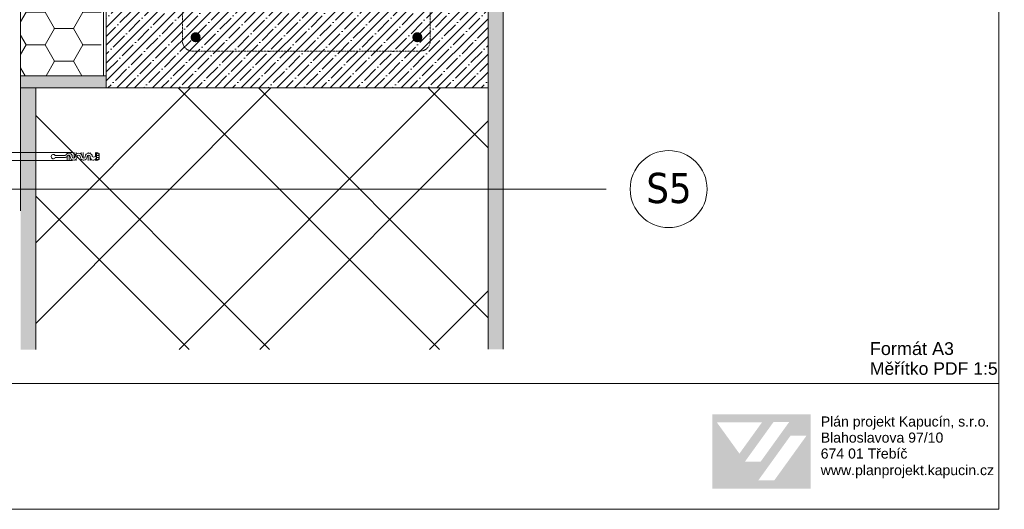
# Model space of a CAD drawing. Header units: millimetres. Extents: x -105824 to -100731, y 43743 to 47488.
# Tile 23 of 25: x -101710 to -100731, y 46032 to 46519. Entities that reach past the tile are written whole.
import ezdxf

# ---------------------------------------------------------------- set-up
doc = ezdxf.new("R2010")
doc.units = ezdxf.units.MM
doc.header["$MEASUREMENT"] = 0
doc.linetypes.add('ČÁRKOVANÁ2', pattern=[0.375, 0.25, -0.125])
doc.styles.add('GENEROVANÝ_STYL_1', font='tahoma.ttf')
doc.styles.add('GENEROVANÝ_STYL_3', font='txt')
doc.linetypes.add('LEPENÍ', pattern='A,0,[3,Detail č.2 DETAIL ŘÍMSY1.Shx,S=0.060476,R=0,X=0,Y=0],-7.62,0', length=7.62)

msp = doc.modelspace()

# ---------------------------------------------------------------- hatches: boundary and pattern name
at = {"linetype": 'Continuous', "lineweight": 20, "true_color": 0xff6600}
h = msp.add_hatch(dxfattribs=at)
h.set_pattern_fill('EPS_0001', color=30, style=0, pattern_type=2)
h.set_pattern_definition([(0, (-214822.357, 150968.822), (28.125, 16.2379762), [18.75, -37.5]), (120, (-214822.357, 150968.822), (-28.125, 16.2379764), [18.75, -37.5]), (60, (-214822.357, 150968.822), (6e-08, 32.4759526), [0, -37.5, 18.75, 0, 0, 0])])
h.paths.add_polyline_path([(-101709.16, 46765.62), (-101709.16, 46462.93), (-101629.16, 46462.93), (-101629.16, 46827.29)])
h = msp.add_hatch(dxfattribs=at)
h.set_pattern_fill('AR_SAND_0001', color=30, style=0, pattern_type=2)
h.set_pattern_definition([(37.5, (-214672.3567, 150454.025), (-0.1574834, 4.81705942), [0, -3.8, 0, -4.25, 0, -4.0625]), (7.5, (-214672.357, 150454.025), (4.42444176, 7.05536516), [0, -2.05, 0, -3.425, 0, -1.3125]), (327.5, (-214675.4317, 150454.025), (7.78535465, 0.01414763), [0, -1.25, 0, -4.5, 0, -5.875]), (317.5, (-214675.432, 150454.025), (7.5153165, 2.1941889), [0, -0.625, 0, -2.95, 0, -3.375])])
h.paths.add_polyline_path([(-101244.16, 46718.85), (-101244.16, 46191.5), (-101229.16, 46191.5), (-101229.16, 46793.85), (-101239.16, 46793.85), (-101239.16, 46718.85)])
h = msp.add_hatch(dxfattribs=at)
h.set_pattern_fill('ANSI35_0001', color=30, style=0, pattern_type=2)
h.set_pattern_definition([(45, (-214672.357, 150968.822), (-8.8388348, 8.8388348), []), (45, (-214663.518, 150968.822), (-8.8388348, 8.8388348), [15.625, -3.125, 0, -3.125])])
h.paths.add_polyline_path([(-101364.05, 46700.93), (-101624.16, 46700.93), (-101624.16, 46450.93), (-101244.16, 46450.93), (-101244.16, 46700.93), (-101354.35, 46700.93), (-101354.35, 46559.07, 1), (-101308.86, 46559.07), (-101299.16, 46559.07, -1), (-101364.05, 46559.07)])
at = {"linetype": 'Continuous', "lineweight": 13}
for points in [[(-101530.12, 46501.33, 1), (-101540.14, 46501.33, 1)], [(-101319.64, 46501.33, 1), (-101309.62, 46501.33, 1)]]:
    msp.add_hatch(color=154, dxfattribs=at).paths.add_polyline_path(points)
at = {"linetype": 'Continuous', "lineweight": 20, "true_color": 0xff6600}
msp.add_hatch(color=30, dxfattribs=at).paths.add_polyline_path([(-101709.16, 46450.93), (-101624.16, 46450.93), (-101624.16, 46462.93), (-101709.16, 46462.93)])
h = msp.add_hatch(dxfattribs=at)
h.set_pattern_fill('AR_SAND_0001', color=30, style=0, pattern_type=2)
h.set_pattern_definition([(37.5, (-214822.3567, 150361.1097), (-0.1574834, 4.81705942), [0, -3.8, 0, -4.25, 0, -4.0625]), (7.5, (-214822.357, 150361.11), (4.42444176, 7.05536516), [0, -2.05, 0, -3.425, 0, -1.3125]), (327.5, (-214825.4317, 150361.1097), (7.78535465, 0.01414763), [0, -1.25, 0, -4.5, 0, -5.875]), (317.5, (-214825.432, 150361.11), (7.5153165, 2.1941889), [0, -0.625, 0, -2.95, 0, -3.375])])
h.paths.add_polyline_path([(-101694.16, 46450.93), (-101709.16, 46450.93), (-101709.16, 46191.05), (-101694.16, 46191.05)])
at = {"linetype": 'Continuous', "lineweight": 13}
h = msp.add_hatch(dxfattribs=at)
h.set_pattern_fill('ZDIVO2_0001', color=254, style=0, pattern_type=2)
h.set_pattern_definition([(45, (-214672.36, 150361.11), (-124.4508, 124.4508), []), (45, (-214592.36, 150361.11), (-124.4508, 124.4508), []), (135, (-214672.36, 150361.11), (124.4508, 124.4508), []), (135, (-214592.36, 150361.11), (124.4508, 124.4508), [])])
h.paths.add_polyline_path([(-101244.16, 46450.93), (-101694.16, 46450.93), (-101694.16, 46191.05), (-101244.16, 46191.05)])
h = msp.add_hatch(color=1, dxfattribs=at)
h.paths.add_polyline_path([(-101021.4, 46053.02), (-100923.58, 46053.02), (-100923.58, 46126.82), (-101021.4, 46126.82)])
h.paths.add_polyline_path([(-101016.9, 46119), (-100971.79, 46118.93), (-100994.33, 46087.76)], flags=0)
h.paths.add_polyline_path([(-100988.82, 46079.82), (-100960.48, 46119.05), (-100944.9, 46119.05), (-100973.24, 46079.74)], flags=0)
h.paths.add_polyline_path([(-100959.53, 46061.35), (-100975.42, 46061.35), (-100943.4, 46105.73), (-100927.51, 46105.73)], flags=0)

# ---------------------------------------------------------------- linework, layer by layer
at = {"color": 48, "linetype": 'Continuous', "lineweight": 20, "true_color": 0x5a400a}
for p, q in [((-101624.16, 46856.84), (-101624.16, 46450.93)), ((-101709.16, 46794.73), (-101709.16, 46329.01)), ((-101229.16, 46769.92), (-101229.16, 46191.5)), ((-101624.16, 46450.93), (-101624.16, 46700.93)), ((-101244.16, 46700.93), (-101244.16, 46191.5)), ((-101709.16, 46462.93), (-101624.16, 46462.93)), ((-101244.16, 46450.93), (-101709.16, 46450.93)), ((-101694.16, 46450.93), (-101694.16, 46191.05))]:
    msp.add_line(p, q, dxfattribs=at)
at = {"color": 154, "linetype": 'LEPENÍ', "lineweight": 13}
msp.add_line((-101626.66, 46462.93), (-101626.66, 46700.93), dxfattribs=at)
at = {"color": 7, "linetype": 'Continuous', "lineweight": 20}
for p, q in [((-101844.16, 46386.76), (-101657.59, 46386.76)), ((-101665.29, 46383.76), (-101674.82, 46383.76)), ((-101662.82, 46385.84), (-101662.82, 46386.76)), ((-101662.82, 46378.76), (-101662.82, 46382.92)), ((-101660.82, 46386.2), (-101660.82, 46386.76)), ((-101660.82, 46378.76), (-101660.82, 46384.16)), ((-101655.82, 46381.37), (-101655.82, 46386.76)), ((-101653.82, 46385.26), (-101653.82, 46386.76)), ((-101648.82, 46385.16), (-101648.82, 46386.76)), ((-101646.82, 46381.33), (-101646.82, 46386.76)), ((-101641.82, 46386.23), (-101641.82, 46386.76)), ((-101641.82, 46378.76), (-101641.82, 46384.19)), ((-101639.82, 46385.9), (-101639.82, 46386.76)), ((-101634.82, 46382.69), (-101634.82, 46386.76)), ((-101631.09, 46383.76), (-101633.69, 46383.76)), ((-101633.59, 46378.76), (-101633.59, 46386.76)), ((-101633.59, 46381.08), (-101633.59, 46384.53)), ((-101631.09, 46379.76), (-101631.09, 46385.76)), ((-101844.16, 46378.76), (-101657.59, 46378.76)), ((-101665.45, 46381.77), (-101674.82, 46381.77)), ((-101655.86, 46378.92), (-101655.86, 46378.91)), ((-101655.86, 46378.91), (-101655.86, 46378.92)), ((-101655.86, 46378.92), (-101655.86, 46378.92)), ((-101655.86, 46378.92), (-101655.86, 46378.92)), ((-101655.86, 46378.92), (-101655.86, 46378.91)), ((-101655.86, 46378.9), (-101655.82, 46378.9)), ((-101655.86, 46378.87), (-101655.82, 46378.87)), ((-101655.82, 46378.84), (-101655.86, 46378.84)), ((-101655.86, 46378.81), (-101655.86, 46378.8)), ((-101655.82, 46378.8), (-101655.86, 46378.81)), ((-101655.86, 46378.8), (-101655.82, 46378.8)), ((-101655.86, 46378.79), (-101655.86, 46378.78)), ((-101655.82, 46378.79), (-101655.86, 46378.79)), ((-101655.86, 46378.78), (-101655.82, 46378.78)), ((-101655.86, 46378.78), (-101655.86, 46378.77)), ((-101655.85, 46378.78), (-101655.86, 46378.78)), ((-101655.86, 46378.77), (-101655.82, 46378.77)), ((-101655.85, 46378.9), (-101655.85, 46378.9)), ((-101655.82, 46378.9), (-101655.84, 46378.9)), ((-101655.84, 46378.89), (-101655.82, 46378.89)), ((-101655.84, 46378.89), (-101655.84, 46378.88)), ((-101655.84, 46378.88), (-101655.82, 46378.88)), ((-101655.84, 46378.88), (-101655.84, 46378.86)), ((-101655.84, 46378.86), (-101655.84, 46378.85)), ((-101655.83, 46378.86), (-101655.84, 46378.86)), ((-101655.84, 46378.85), (-101655.82, 46378.85)), ((-101655.84, 46378.84), (-101655.84, 46378.83)), ((-101655.84, 46378.83), (-101655.82, 46378.83)), ((-101655.84, 46378.79), (-101655.84, 46378.78)), ((-101655.83, 46378.86), (-101655.83, 46378.85)), ((-101655.82, 46378.78), (-101655.83, 46378.78)), ((-101655.82, 46378.76), (-101655.82, 46379.31)), ((-101655.82, 46378.89), (-101655.82, 46378.88)), ((-101655.82, 46378.86), (-101655.82, 46378.85)), ((-101655.82, 46378.83), (-101655.82, 46378.84)), ((-101655.82, 46378.8), (-101655.82, 46378.81)), ((-101655.82, 46378.77), (-101655.82, 46378.78)), ((-101653.82, 46378.76), (-101653.82, 46380.36)), ((-101648.82, 46378.76), (-101648.82, 46380.26)), ((-101646.82, 46378.76), (-101646.82, 46379.29)), ((-101639.82, 46378.76), (-101639.82, 46381.53)), ((-101634.82, 46378.76), (-101634.82, 46380.01)), ((-101631.09, 46381.76), (-101633.86, 46381.76))]:
    msp.add_line(p, q, dxfattribs=at)
at = {"color": 154, "linetype": 'Continuous', "lineweight": 13}
for p, q in [((-101127, 46350.5), (-101883.16, 46350.5)), ((-101736.35, 46157.48), (-100736.35, 46157.48))]:
    msp.add_line(p, q, dxfattribs=at)
msp.add_lwpolyline([(-101801.52, 47467.48), (-100736.35, 47467.48), (-100736.35, 46032.48), (-101801.52, 46032.48)], dxfattribs=at)
at = {"color": 154, "linetype": 'ČÁRKOVANÁ2', "lineweight": 13}
msp.add_lwpolyline([(-101548.22, 46654.59), (-101548.22, 46497.59, 0.414214), (-101538.22, 46487.59), (-101311.77, 46487.59, 0.414215), (-101301.77, 46497.59), (-101301.77, 46648.39, 0.283751), (-101311.77, 46664.59), (-101538.22, 46664.59, 0.414214)], format="xyb", close=True, dxfattribs=at)
at = {"color": 154, "linetype": 'Continuous', "lineweight": 13}
msp.add_circle((-101064.74, 46350.5), 38.26, dxfattribs=at)
at = {"color": 7, "linetype": 'Continuous', "lineweight": 20}
for centre, radius, start, end in [((-101676.69, 46382.76), 2.12, 28.08312, 331.91688), ((-101665.21, 46384.79), 3.03, 265.53255, 334.85278), ((-101665.21, 46384.79), 1.03, 265.53255, 334.85278), ((-101661.25, 46382.85), 3.38, 357.87335, 153.64098), ((-101661.25, 46382.85), 1.38, 357.89303, 151.85068), ((-101656.37, 46382.76), 3.5, 180, 0), ((-101656.37, 46382.76), 1.5, 180, 0), ((-101651.37, 46382.76), 3.5, 0, 180), ((-101651.37, 46382.76), 1.5, 0, 180), ((-101646.37, 46382.76), 3.5, 180, 0), ((-101646.37, 46382.76), 1.5, 180, 0), ((-101641.37, 46382.76), 3.5, 0, 180), ((-101641.37, 46382.76), 1.5, 0, 180), ((-101636.87, 46382.26), 3.04, 170.58956, 350.49814), ((-101636.28, 46385.36), 3.04, 238.49046, 328.4012), ((-101634, 46382.1), 4.68, 51.49106, 84.90506), ((-101633.23, 46383.02), 2.76, 39.0445, 97.35261), ((-101633.23, 46382.5), 2.76, 262.64717, 320.9555), ((-101634, 46383.43), 4.68, 275.09477, 308.50894)]:
    msp.add_arc(centre, radius, start, end, dxfattribs=at)

# ---------------------------------------------------------------- texts
at = {"color": 154, "linetype": 'Continuous', "lineweight": 13, "insert": (-101086.85, 46336.05), "char_height": 30, "attachment_point": 7, "style": 'GENEROVANÝ_STYL_1'}
msp.add_mtext('\\A1;{\\pql;\\fTahoma|b0|i0|c238|p34;S5}', dxfattribs=at)
at = {"color": 154, "linetype": 'Continuous', "lineweight": 13, "insert": (-100864.64, 46165.88), "char_height": 12.8616, "attachment_point": 7, "line_spacing_factor": 0.932046, "style": 'GENEROVANÝ_STYL_3'}
msp.add_mtext('\\A1;{\\pql;\\fArial|b0|i0|c238|p38;Formát A\\fArial|b0|i0|c238|p38;\\H0.971885x;3\\P\\pql;\\fArial|b0|i0|c238|p38;Měřítko PDF 1:5}', dxfattribs=at)
at = {"color": 7, "linetype": 'Continuous', "lineweight": 20, "char_height": 10, "attachment_point": 7, "style": 'GENEROVANÝ_STYL_3'}
for s, insert in [('\\A1;{\\pql;\\fArial|b0|i0|c238|p38;Plán projekt Kapucín, s.r.o.}', (-100913.47, 46111.65)), ('\\A1;{\\pql;\\fArial|b0|i0|c238|p38;Blahoslavova 97/10}', (-100913.47, 46098.55)), ('\\A1;{\\pql;\\fArial|b0|i0|c238|p38;674 01 Třebíč}', (-100913.47, 46082.71)), ('\\A1;{\\pql;\\fArial|b0|i0|c238|p38;www.planprojekt.kapucin.cz}', (-100913.47, 46063.35))]:
    msp.add_mtext(s, dxfattribs=dict(at, insert=insert))

doc.saveas('drawing.dxf')
